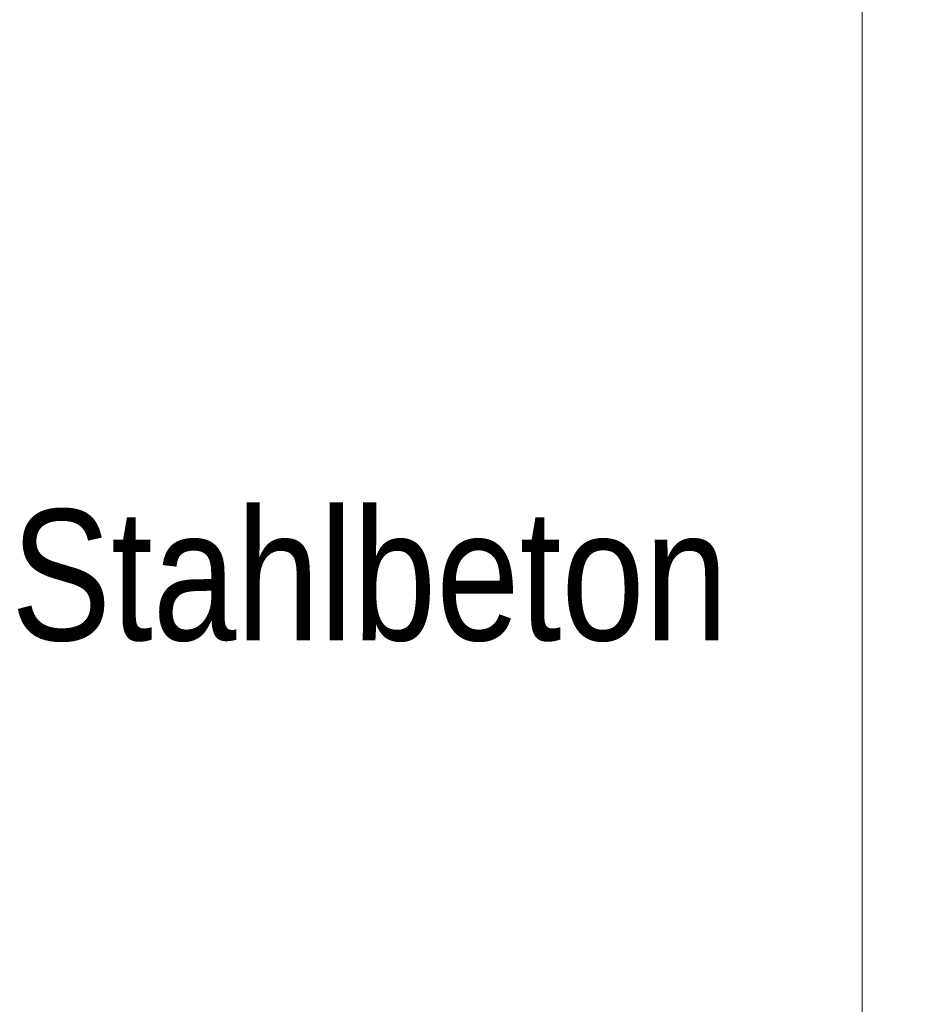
# Model space of a CAD drawing. Extents: x -720 to 300, y 62 to 1162.
# Tile 149 of 256: x 178 to 187, y 722 to 732. Entities that reach past the tile are written whole.
import ezdxf
from ezdxf.lldxf.tags import DXFTag

# ---------------------------------------------------------------- set-up
doc = ezdxf.new("R2010")
doc.units = 0
doc.layers.get('0').update_dxf_attribs({"lineweight": 13})
doc.layers.add('E_Detail_Beschriftung', color=7, linetype='Continuous', lineweight=13, true_color=0x009900)
doc.layers.add('E_Detail_Linie_Text_Bem', color=7, linetype='Continuous', lineweight=13)
doc.styles.get("Standard").update_dxf_attribs({"font": 'ARIALN.TTF'})
tags = doc.linetypes.add('fein_strichliert-A06G93Y38I', pattern=[4, 1, -2, 1]).pattern_tags.tags
tags[8:9] = [DXFTag(74, 4), DXFTag(75, 0), DXFTag(340, '0'), DXFTag(46, 0.0), DXFTag(50, 0.0), DXFTag(44, 0.0), DXFTag(45, 0.0)]
tags[6:7] = [DXFTag(74, 4), DXFTag(75, 0), DXFTag(340, '0'), DXFTag(46, 0.0), DXFTag(50, 0.0), DXFTag(44, 0.0), DXFTag(45, 0.0)]
tags[4:5] = [DXFTag(74, 4), DXFTag(75, 0), DXFTag(340, '0'), DXFTag(46, 0.0), DXFTag(50, 0.0), DXFTag(44, 0.0), DXFTag(45, 0.0)]

# ---------------------------------------------------------------- blocks, each defined once
blk = doc.blocks.new('Referenz-A06G93Y68I')
at = {"layer": 'E_Detail_Linie_Text_Bem', "linetype": 'fein_strichliert-A06G93Y38I', "ltscale": 0.65}
blk.add_line((186.585, 685.882), (186.585, 747.199), dxfattribs=at)
at = {"layer": 'E_Detail_Beschriftung', "linetype": 'Continuous', "ltscale": 0.13, "insert": (177.483, 727.054), "char_height": 1.4, "attachment_point": 1}
blk.add_mtext('{\\fArial Narrow;Stahlbeton}', dxfattribs=at)

msp = doc.modelspace()

# ---------------------------------------------------------------- block references
at = {"color": 8, "lineweight": 25, "ltscale": 0.25, "true_color": 0x808080}
msp.add_blockref('Referenz-A06G93Y68I', (0, 0), dxfattribs=at)

doc.saveas('drawing.dxf')
